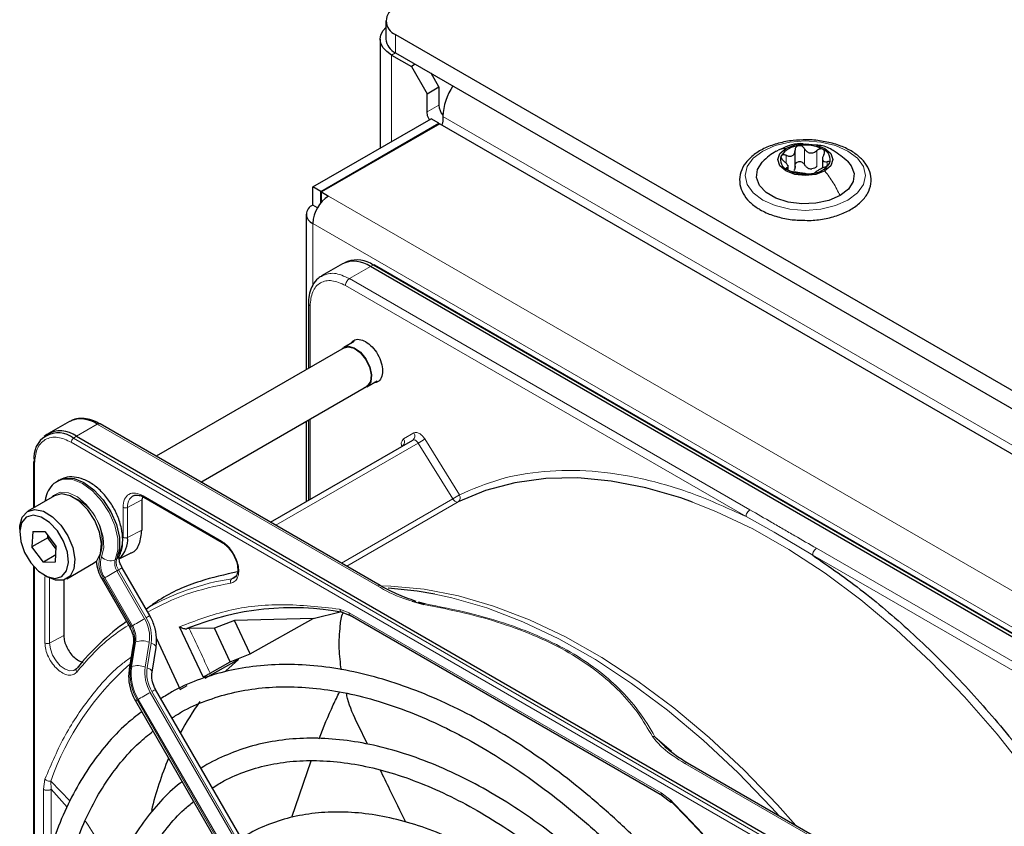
# Paper-space layout 'Blatt2' of a CAD drawing. Header units: millimetres. Extents: x 5 to 418, y 2 to 292.
# Tile 60 of 112: x 84 to 99, y 235 to 247. Entities that reach past the tile are written whole.
import ezdxf

# ---------------------------------------------------------------- set-up
doc = ezdxf.new("R2010")
doc.units = ezdxf.units.MM

psp = doc.layouts.new('Blatt2')

# ---------------------------------------------------------------- linework, layer by layer
at = {"color": 7, "linetype": 'Continuous', "lineweight": 25}
for p, q in [((89.601, 246.992), (89.601, 246.72)), ((89.517, 246.72), (89.517, 245.09)), ((89.747, 246.788), (147.494, 213.451)), ((89.747, 246.516), (147.494, 213.179)), ((89.688, 246.482), (89.983, 246.312)), ((90.042, 246.346), (89.983, 246.312)), ((89.983, 246.312), (90.218, 245.903)), ((90.395, 246.005), (90.277, 246.209)), ((90.218, 245.903), (90.395, 246.005)), ((90.395, 246.005), (90.395, 245.733)), ((90.218, 245.631), (90.218, 245.903)), ((88.51, 244.509), (90.277, 245.529)), ((90.395, 245.461), (90.277, 245.529)), ((90.454, 245.563), (90.454, 245.495)), ((88.627, 244.44), (90.395, 245.461)), ((90.407, 245.454), (88.639, 244.434)), ((90.395, 245.447), (90.395, 245.461)), ((90.407, 245.454), (146.716, 212.948)), ((95.723, 244.795), (95.723, 245.058)), ((96.132, 244.954), (96.132, 244.791)), ((95.619, 244.766), (95.619, 244.834)), ((88.627, 244.44), (88.51, 244.509)), ((88.51, 244.236), (88.51, 244.509)), ((88.627, 244.268), (88.627, 244.44)), ((88.639, 244.434), (88.745, 244.372)), ((88.639, 244.298), (88.639, 244.434)), ((88.639, 244.298), (88.648, 244.292)), ((88.579, 244.196), (88.51, 244.236)), ((88.412, 244.1), (88.412, 241.775)), ((88.954, 243.36), (88.641, 243.179)), ((89.027, 243.393), (88.981, 243.373)), ((102.347, 235.828), (89.371, 243.319)), ((102.412, 235.849), (89.436, 243.34)), ((88.444, 242.763), (88.444, 241.794)), ((88.979, 242.103), (86.168, 240.48)), ((89.128, 242.198), (88.975, 242.11)), ((86.835, 240.095), (89.313, 241.525)), ((89.317, 241.518), (89.47, 241.607)), ((84.87, 241.002), (84.556, 240.821)), ((89.517, 238.546), (85.328, 240.965)), ((88.412, 241.006), (88.412, 239.803)), ((88.444, 241.024), (88.444, 239.822)), ((84.531, 240.804), (84.491, 240.775)), ((84.973, 240.78), (97.948, 233.289)), ((87.876, 239.494), (90.005, 240.723)), ((84.333, 240.394), (84.333, 239.709)), ((84.717, 240.123), (84.693, 240.11)), ((84.647, 239.891), (84.246, 239.659)), ((84.751, 239.918), (84.647, 239.891)), ((85.96, 239.867), (85.953, 239.827)), ((85.953, 239.827), (85.953, 239.378)), ((85.98, 239.867), (87.155, 239.189)), ((84.126, 239.392), (84.126, 239.338)), ((84.32, 239.354), (84.309, 239.125)), ((84.32, 239.354), (84.501, 239.356)), ((84.501, 239.356), (84.673, 239.129)), ((84.545, 239.261), (84.546, 239.296)), ((84.545, 239.261), (84.309, 239.125)), ((84.545, 239.261), (84.569, 239.266)), ((84.671, 239.093), (84.545, 239.261)), ((84.48, 238.898), (84.309, 239.125)), ((84.667, 239.005), (84.48, 238.898)), ((84.662, 238.9), (84.673, 239.129)), ((85.613, 238.946), (85.785, 239.031)), ((84.48, 238.898), (84.662, 238.9)), ((84.83, 238.649), (85.23, 238.88)), ((84.333, 238.838), (84.333, 233.343)), ((84.491, 238.705), (84.538, 238.678)), ((86.071, 238.097), (85.657, 238.814)), ((84.786, 238.63), (84.786, 237.798)), ((85.357, 238.641), (85.771, 237.924)), ((87.339, 238.665), (87.297, 238.649)), ((89.994, 238.316), (90.169, 238.263)), ((90.084, 238.304), (90.18, 238.277)), ((86.013, 238.206), (86.01, 238.204)), ((88.513, 238.053), (88.919, 238.153)), ((88.935, 238.154), (89.069, 238.101)), ((87.339, 238.024), (87.04, 237.909)), ((88.513, 238.053), (87.339, 238.024)), ((87.571, 237.524), (87.339, 238.024)), ((87.571, 237.524), (88.513, 238.053)), ((89.068, 238.102), (93.737, 235.406)), ((86.87, 237.182), (86.518, 237.932)), ((86.66, 237.904), (86.627, 237.902)), ((87.04, 237.909), (86.66, 237.904)), ((87.272, 237.408), (87.04, 237.909)), ((86.174, 237.753), (86.527, 236.994)), ((85.824, 237.669), (85.763, 237.299)), ((86.105, 237.25), (86.165, 237.62)), ((87.272, 237.408), (87.571, 237.524)), ((87.4, 237.442), (86.895, 237.159)), ((86.972, 237.235), (87.272, 237.408)), ((87.211, 237.27), (87.4, 237.442)), ((90.154, 230.073), (86.157, 236.995)), ((86.527, 236.994), (86.632, 237.052)), ((85.857, 236.822), (89.854, 229.9)), ((89.328, 236.174), (89.181, 236.472)), ((93.808, 236.108), (93.626, 236.287)), ((88.197, 235.081), (88.483, 235.924)), ((98.303, 233.474), (94.114, 235.892)), ((84.836, 235.235), (84.597, 235.5)), ((93.736, 235.407), (93.861, 235.313))]:
    psp.add_line(p, q, dxfattribs=at)
at = {"color": 7, "linetype": 'Continuous', "lineweight": 18}
for p, q in [((89.747, 246.788), (89.747, 246.516)), ((89.747, 246.516), (89.688, 246.482)), ((89.688, 245.189), (89.688, 246.482)), ((90.395, 245.733), (90.218, 245.631)), ((146.669, 213.111), (90.454, 245.563)), ((95.864, 244.843), (95.864, 245.081)), ((96.048, 244.815), (96.048, 245.053)), ((95.588, 244.865), (95.588, 244.982)), ((96.201, 244.825), (96.201, 244.887)), ((95.599, 244.772), (95.599, 244.794)), ((88.745, 244.372), (144.842, 211.988)), ((88.51, 243.964), (144.607, 211.58)), ((88.51, 243.964), (88.51, 243.043)), ((89.058, 243.138), (89.371, 243.319)), ((89.371, 243.319), (89.414, 243.339)), ((89.414, 243.339), (102.39, 235.849)), ((95.047, 239.68), (89.058, 243.138)), ((94.988, 239.578), (88.999, 243.036)), ((88.468, 242.729), (88.468, 241.808)), ((84.973, 240.78), (85.286, 240.96)), ((85.286, 240.96), (89.475, 238.542)), ((88.468, 241.038), (88.468, 239.836)), ((84.93, 240.75), (84.973, 240.78)), ((89.868, 240.74), (90.022, 240.829)), ((97.873, 233.2), (84.897, 240.691)), ((97.905, 233.26), (84.93, 240.75)), ((87.955, 239.448), (90.086, 240.679)), ((90.603, 239.843), (90.086, 240.679)), ((90.184, 240.74), (90.701, 239.904)), ((84.347, 240.373), (84.347, 239.717)), ((85.97, 239.89), (87.144, 239.212)), ((85.953, 239.827), (85.74, 239.717)), ((90.603, 239.843), (88.937, 238.881)), ((90.682, 239.797), (89.016, 238.836)), ((85.671, 239.269), (85.671, 239.718)), ((85.74, 239.268), (85.74, 239.717)), ((94.988, 239.578), (95.407, 239.345)), ((85.953, 239.378), (85.74, 239.268)), ((95.407, 239.345), (95.985, 239.002)), ((101.974, 235.545), (95.985, 239.002)), ((102.033, 235.647), (96.044, 239.104)), ((85.578, 238.947), (85.554, 238.934)), ((84.347, 238.822), (84.347, 233.497)), ((85.602, 238.782), (85.579, 238.769)), ((85.992, 238.052), (85.579, 238.769)), ((85.602, 238.782), (86.016, 238.066)), ((84.504, 237.688), (84.504, 238.678)), ((84.573, 237.687), (84.573, 238.659)), ((85.795, 237.938), (85.381, 238.655)), ((85.398, 238.664), (85.811, 237.947)), ((87.297, 238.649), (87.364, 238.693)), ((88.908, 238.195), (89.051, 238.14)), ((89.051, 238.14), (93.719, 235.445)), ((85.811, 237.947), (85.795, 237.938)), ((84.573, 237.687), (84.786, 237.798)), ((85.783, 237.324), (85.844, 237.694)), ((85.86, 237.703), (85.8, 237.333)), ((85.844, 237.694), (85.86, 237.703)), ((86.003, 237.328), (86.063, 237.698)), ((86.092, 237.687), (86.032, 237.317)), ((85.8, 237.333), (85.783, 237.324)), ((90.075, 230.028), (86.079, 236.95)), ((86.102, 236.964), (90.099, 230.041)), ((85.881, 236.836), (85.898, 236.845)), ((89.878, 229.914), (85.881, 236.836)), ((85.898, 236.845), (89.894, 229.923)), ((93.626, 236.287), (93.875, 236.068)), ((94.073, 235.888), (98.262, 233.47)), ((84.48, 235.5), (84.504, 235.652)), ((84.878, 235.324), (84.589, 235.621)), ((84.597, 235.5), (84.589, 235.621)), ((84.48, 234.208), (84.48, 235.5)), ((84.597, 234.631), (84.597, 235.5)), ((93.719, 235.445), (93.862, 235.336))]:
    psp.add_line(p, q, dxfattribs=at)
at = {"color": 7, "linetype": 'Continuous', "lineweight": 25, "flags": 128}
for points in [[(89.688, 246.482), (89.616, 246.533), (89.562, 246.591), (89.528, 246.654), (89.517, 246.72), (89.528, 246.785), (89.562, 246.849), (89.601, 246.893)], [(90.253, 245.515), (90.227, 245.574), (90.218, 245.631)], [(90.454, 245.495), (90.445, 245.448), (90.438, 245.436)], [(96.167, 244.749), (96.033, 244.697), (95.875, 244.679), (95.717, 244.697), (95.584, 244.749), (95.494, 244.826), (95.463, 244.917), (95.494, 245.008), (95.584, 245.085)], [(95.584, 245.085), (95.717, 245.137), (95.875, 245.155), (96.033, 245.137), (96.167, 245.085), (96.256, 245.008), (96.288, 244.917), (96.256, 244.826), (96.167, 244.749)], [(96.394, 244.379), (96.227, 244.307), (96.031, 244.265), (95.823, 244.256), (95.619, 244.282), (95.436, 244.34), (95.288, 244.425), (95.188, 244.531), (95.144, 244.649), (95.159, 244.769), (95.232, 244.882), (95.237, 244.887)], [(96.505, 244.895), (96.562, 244.827), (96.607, 244.709), (96.592, 244.589), (96.519, 244.476), (96.394, 244.379)], [(88.942, 242.081), (88.962, 242.101), (89.036, 242.126), (89.127, 242.103), (89.221, 242.036), (89.303, 241.936), (89.361, 241.817), (89.387, 241.697), (89.376, 241.595), (89.33, 241.527), (89.275, 241.504)], [(88.979, 242.103), (89.039, 242.118), (89.127, 242.096), (89.219, 242.031), (89.299, 241.933), (89.356, 241.817), (89.381, 241.7), (89.37, 241.601), (89.325, 241.534), (89.313, 241.525)], [(84.717, 240.123), (84.802, 240.154), (84.938, 240.149), (85.087, 240.089), (85.236, 239.98), (85.374, 239.83), (85.489, 239.651), (85.572, 239.458), (85.616, 239.267), (85.618, 239.092), (85.578, 238.947)], [(94.188, 239.796), (94.014, 239.858), (93.488, 240.011), (92.973, 240.11), (92.474, 240.156), (91.992, 240.147), (91.531, 240.084), (91.093, 239.968), (90.682, 239.797)], [(85.23, 238.88), (85.278, 238.919), (85.336, 239.028), (85.351, 239.175), (85.32, 239.346), (85.249, 239.52), (85.144, 239.68), (85.016, 239.808), (84.881, 239.89), (84.751, 239.918)], [(84.126, 239.392), (84.128, 239.442), (84.164, 239.572), (84.241, 239.656), (84.351, 239.687)], [(84.325, 239.598), (84.224, 239.569), (84.155, 239.486), (84.126, 239.359), (84.142, 239.205), (84.199, 239.041), (84.292, 238.888), (84.409, 238.763), (84.536, 238.682), (84.657, 238.655), (84.758, 238.685), (84.827, 238.768), (84.856, 238.894), (84.84, 239.049), (84.783, 239.212), (84.69, 239.366), (84.573, 239.491), (84.446, 239.571), (84.325, 239.598)], [(84.351, 239.687), (84.48, 239.659), (84.616, 239.577), (84.743, 239.449), (84.848, 239.289), (84.92, 239.114), (84.95, 238.944), (84.935, 238.797), (84.878, 238.688), (84.783, 238.629), (84.662, 238.628), (84.538, 238.678)], [(90.335, 238.42), (90.07, 238.465), (89.636, 238.508)]]:
    psp.add_lwpolyline(points, dxfattribs=at)
at = {"color": 7, "linetype": 'Continuous', "lineweight": 18, "flags": 128}
for points in [[(95.239, 245.046), (95.425, 245.129), (95.642, 245.181), (95.875, 245.198), (96.108, 245.181), (96.325, 245.129), (96.512, 245.046), (96.655, 244.939), (96.745, 244.813), (96.775, 244.679), (96.745, 244.544), (96.655, 244.419), (96.512, 244.311), (96.325, 244.229), (96.108, 244.177), (95.875, 244.159), (95.642, 244.177), (95.425, 244.229), (95.239, 244.311), (95.096, 244.419), (95.006, 244.544), (94.975, 244.679), (95.006, 244.813), (95.096, 244.939), (95.239, 245.046)], [(90.086, 240.679), (90.077, 240.691), (90.067, 240.703), (90.056, 240.712), (90.045, 240.72), (90.034, 240.724), (90.023, 240.727), (90.013, 240.726), (90.005, 240.723)], [(85.554, 238.934), (85.594, 239.078), (85.592, 239.253), (85.548, 239.445), (85.465, 239.638), (85.35, 239.816), (85.213, 239.966), (85.063, 240.075), (84.915, 240.135), (84.778, 240.14), (84.694, 240.11)], [(84.6, 239.864), (84.63, 239.896), (84.73, 239.943), (84.854, 239.935), (84.989, 239.873), (85.121, 239.762), (85.236, 239.615), (85.324, 239.445), (85.376, 239.271), (85.385, 239.11), (85.351, 238.978)], [(90.682, 239.797), (90.674, 239.795), (90.664, 239.795), (90.653, 239.797), (90.642, 239.802), (90.632, 239.809), (90.621, 239.819), (90.611, 239.83), (90.603, 239.843)], [(100.072, 234.483), (99.654, 235.123), (99.21, 235.738), (98.744, 236.326), (98.257, 236.883), (97.753, 237.405), (97.236, 237.889), (96.707, 238.333), (96.171, 238.733), (95.63, 239.088), (95.088, 239.395), (94.548, 239.652), (94.188, 239.796)], [(85.398, 238.664), (85.414, 238.674), (85.434, 238.685), (85.457, 238.699), (85.482, 238.713), (85.507, 238.727), (85.532, 238.742), (85.557, 238.756), (85.579, 238.769)], [(85.602, 238.782), (85.621, 238.793), (85.637, 238.803), (85.649, 238.809), (85.655, 238.813), (85.657, 238.814)], [(89.522, 238.543), (89.674, 238.54), (90.174, 238.494), (90.688, 238.395), (91.214, 238.241), (91.749, 238.036), (92.289, 237.779), (92.831, 237.472), (93.371, 237.117), (93.908, 236.717), (94.436, 236.273), (94.954, 235.789), (95.457, 235.267), (95.733, 234.958)], [(95.485, 235.101), (95.37, 235.228), (94.865, 235.751), (94.346, 236.237), (93.816, 236.683), (93.278, 237.084), (92.735, 237.44), (92.191, 237.748), (91.65, 238.005), (91.114, 238.212), (90.586, 238.365), (90.335, 238.42)], [(85.811, 237.947), (85.828, 237.957), (85.848, 237.969), (85.871, 237.982), (85.896, 237.996), (85.921, 238.011), (85.946, 238.025), (85.97, 238.039), (85.992, 238.052)], [(86.016, 238.066), (86.035, 238.077), (86.051, 238.086), (86.062, 238.092), (86.069, 238.096), (86.071, 238.097)], [(84.957, 237.29), (84.935, 237.279), (84.873, 237.274), (84.804, 237.298), (84.733, 237.349), (84.669, 237.421), (84.618, 237.508), (84.585, 237.6), (84.573, 237.687)], [(86.092, 237.687), (86.115, 237.677), (86.135, 237.666), (86.15, 237.653), (86.16, 237.64), (86.165, 237.628), (86.165, 237.62)], [(86.032, 237.317), (86.055, 237.307), (86.075, 237.295), (86.09, 237.283), (86.1, 237.27), (86.105, 237.258), (86.105, 237.25)], [(85.898, 236.845), (85.914, 236.855), (85.934, 236.867), (85.957, 236.88), (85.982, 236.894), (86.007, 236.909), (86.032, 236.923), (86.057, 236.937), (86.079, 236.95)], [(86.102, 236.964), (86.122, 236.975), (86.137, 236.984), (86.149, 236.99), (86.155, 236.994), (86.157, 236.995)]]:
    psp.add_lwpolyline(points, dxfattribs=at)
at = {"color": 7, "linetype": 'Continuous', "lineweight": 25}
for centre, radius, start, end in [((89.825, 246.992), 0.218, 110.7834, 249.2166), ((89.851, 246.745), 0.251, 185.6948, 245.6253), ((91.319, 245.529), 0.866, 145.4765, 177.7594), ((90.654, 245.746), 0.259, 182.8617, 219.6461), ((95.799, 244.784), 0.342, 93.4335, 146.5611), ((95.876, 244.559), 0.576, 62.6428, 99.7711), ((96.082, 244.916), 0.165, 340.539, 69.2579), ((95.669, 244.918), 0.165, 160.539, 249.2579), ((95.875, 245.275), 0.576, 242.6428, 279.7711), ((95.978, 244.99), 0.211, 254.2708, 268.1431), ((95.952, 245.05), 0.342, 273.4335, 326.5611), ((89.021, 243.941), 0.512, 122.6055, 177.3945), ((88.561, 244.1), 0.146, 110.7834, 249.2166), ((89.167, 242.989), 0.429, 54.844, 109.1737), ((89.127, 242.978), 0.419, 54.3824, 114.3071), ((89.426, 243.319), 0.0233, 64.1059, 120.3461), ((85.042, 240.62), 0.419, 54.3824, 114.3071), ((85.311, 240.926), 0.0419, 65.6929, 125.6176), ((84.701, 240.47), 0.362, 50.7967, 189.214), ((84.734, 240.471), 0.39, 52.237, 121.2851), ((84.356, 240.392), 0.0233, 119.6454, 175.8931), ((85.362, 239.234), 0.379, 312.0455, 5.0454), ((88.206, 234.084), 4.132, 79.4654, 112.462), ((87.946, 234.911), 3.814, 125.6685, 140.9731), ((90.106, 234.455), 4.044, 144.3658, 152.1043), ((91.265, 233.922), 5.321, 157.4172, 166.3185)]:
    psp.add_arc(centre, radius, start, end, dxfattribs=at)
at = {"color": 7, "linetype": 'Continuous', "lineweight": 18}
for centre, radius, start, end in [((89.959, 240.785), 0.0769, 306.3512, 35.1851), ((84.975, 240.687), 0.0777, 125.6892, 177.1989), ((89.804, 240.696), 0.0772, 307.8335, 35.0766), ((89.317, 242.011), 1.539, 299.9888, 304.3156), ((84.357, 240.395), 0.0242, 184.4143, 246.9058), ((84.631, 239.205), 0.728, 343.7569, 77.8754), ((85.913, 239.74), 0.175, 119.2886, 187.7145), ((89.834, 241.175), 1.539, 299.9888, 304.3156), ((90.635, 239.861), 0.0788, 306.4033, 33.6243), ((85.711, 238.881), 0.4, 162.4884, 214.4618), ((85.696, 238.869), 0.362, 162.4884, 214.4618), ((85.482, 239.092), 0.174, 221.048, 294.5), ((85.736, 238.877), 0.19, 162.4884, 214.4618), ((85.759, 238.89), 0.19, 162.4884, 214.4618), ((85.533, 239.028), 0.0922, 299.1324, 333.6598), ((102.761, 208.538), 34.772, 119.9893, 120.0346), ((87.873, 234.963), 3.731, 98.8797, 119.9002), ((89.5, 238.511), 0.0398, 63.3674, 127.3209), ((85.526, 237.775), 0.543, 351.8933, 30.7356), ((85.518, 237.769), 0.58, 351.8933, 30.7356), ((103.175, 207.821), 34.772, 119.9893, 120.0346), ((85.473, 237.747), 0.374, 351.8933, 30.7356), ((85.49, 237.756), 0.374, 351.8933, 30.7356), ((61.229, 225.625), 28.241, 24.2762, 25.7742), ((85.858, 237.662), 0.0351, 113.9711, 167.4982), ((85.955, 237.445), 0.276, 66.9099, 110.1284), ((88.511, 234.237), 4.159, 131.1389, 160.5535), ((85.798, 237.292), 0.0351, 113.9757, 167.4497), ((86.524, 237.218), 0.748, 171.8933, 210.7356), ((86.541, 237.228), 0.748, 171.8933, 210.7356), ((85.895, 237.074), 0.276, 66.9099, 110.1284), ((86.577, 237.246), 0.58, 171.8933, 210.7356), ((86.569, 237.241), 0.543, 171.8933, 210.7356), ((103.261, 206.719), 34.772, 119.9893, 120.0346), ((94.097, 235.854), 0.0419, 65.6929, 125.6176)]:
    psp.add_arc(centre, radius, start, end, dxfattribs=at)
at = {"color": 7, "linetype": 'Continuous', "lineweight": 25}
for points, knots in [([(95.891, 245.212), (95.824, 245.211), (95.682, 245.209), (95.472, 245.167), (95.273, 245.097), (95.105, 244.998), (94.978, 244.876), (94.902, 244.734), (94.884, 244.585), (94.921, 244.442), (95.006, 244.314), (95.107, 244.226), (95.178, 244.183), (95.197, 244.171)], [0, 0, 0, 0, 0.086679, 0.18602, 0.285774, 0.386232, 0.487425, 0.587594, 0.683756, 0.776289, 0.868666, 0.964239, 1, 1, 1, 1]), ([(95.8, 244.013), (95.845, 244.011), (95.965, 244.004), (96.16, 244.028), (96.371, 244.082), (96.557, 244.166), (96.708, 244.275), (96.813, 244.407), (96.864, 244.554), (96.857, 244.702), (96.797, 244.839), (96.692, 244.96), (96.544, 245.063), (96.359, 245.144), (96.147, 245.194), (95.986, 245.216), (95.9, 245.212), (95.891, 245.212)], [0, 0, 0, 0, 0.043178, 0.116961, 0.19094, 0.26533, 0.340301, 0.415461, 0.48884, 0.558844, 0.627333, 0.696902, 0.76915, 0.842962, 0.916921, 0.990714, 1, 1, 1, 1]), ([(95.437, 245.042), (95.402, 245.021), (95.33, 244.976), (95.267, 244.916), (95.235, 244.885)], [0, 0, 0, 0, 0.473586, 1, 1, 1, 1]), ([(95.842, 245.153), (95.829, 245.154), (95.755, 245.163), (95.625, 245.129), (95.52, 245.08), (95.47, 245.057)], [0, 0, 0, 0, 0.101836, 0.574859, 1, 1, 1, 1]), ([(95.588, 244.982), (95.605, 244.976), (95.63, 244.967), (95.663, 244.969), (95.685, 244.976), (95.703, 244.991), (95.72, 245.018), (95.721, 245.043), (95.723, 245.06)], [0, 0, 0, 0, 0.249168, 0.374303, 0.498903, 0.623987, 0.749746, 1, 1, 1, 1]), ([(95.778, 245.126), (95.77, 245.124), (95.753, 245.12), (95.735, 245.103), (95.724, 245.083), (95.723, 245.067), (95.723, 245.06)], [0, 0, 0, 0, 0.250033, 0.499632, 0.749228, 1, 1, 1, 1]), ([(95.864, 245.081), (95.859, 245.088), (95.851, 245.102), (95.83, 245.118), (95.804, 245.127), (95.787, 245.126), (95.778, 245.126)], [0, 0, 0, 0, 0.249815, 0.499908, 0.75012, 1, 1, 1, 1]), ([(95.864, 245.081), (95.873, 245.067), (95.888, 245.044), (95.919, 245.025), (95.945, 245.017), (95.973, 245.017), (96.01, 245.025), (96.033, 245.042), (96.048, 245.053)], [0, 0, 0, 0, 0.249199, 0.374336, 0.49893, 0.624007, 0.749759, 1, 1, 1, 1]), ([(96.51, 244.89), (96.441, 244.948), (96.321, 245.048), (96.154, 245.127), (96.066, 245.132), (96.044, 245.134)], [0, 0, 0, 0, 0.507466, 0.877443, 1, 1, 1, 1]), ([(96.14, 245.07), (96.134, 245.073), (96.12, 245.079), (96.094, 245.077), (96.069, 245.069), (96.055, 245.058), (96.048, 245.053)], [0, 0, 0, 0, 0.2499907, 0.4996106, 0.7491271, 1, 1, 1, 1]), ([(96.151, 244.993), (96.155, 245.001), (96.162, 245.015), (96.163, 245.037), (96.157, 245.057), (96.146, 245.066), (96.14, 245.07)], [0, 0, 0, 0, 0.249852, 0.499902, 0.750115, 1, 1, 1, 1]), ([(95.513, 244.973), (95.512, 244.968), (95.509, 244.957), (95.516, 244.937), (95.53, 244.917), (95.543, 244.906), (95.55, 244.9)], [0, 0, 0, 0, 0.249857, 0.499466, 0.749011, 1, 1, 1, 1]), ([(95.588, 244.982), (95.58, 244.985), (95.564, 244.99), (95.542, 244.991), (95.523, 244.986), (95.516, 244.977), (95.513, 244.973)], [0, 0, 0, 0, 0.249807, 0.500055, 0.750309, 1, 1, 1, 1]), ([(95.599, 244.794), (95.607, 244.796), (95.618, 244.799), (95.62, 244.813), (95.616, 244.826), (95.605, 244.844), (95.585, 244.869), (95.564, 244.888), (95.55, 244.9)], [0, 0, 0, 0, 0.249201, 0.374338, 0.498932, 0.624008, 0.74976, 1, 1, 1, 1]), ([(95.723, 244.821), (95.723, 244.829), (95.724, 244.845), (95.735, 244.865), (95.753, 244.881), (95.778, 244.889), (95.804, 244.889), (95.829, 244.88), (95.851, 244.864), (95.859, 244.85), (95.864, 244.843)], [0, 0, 0, 0, 0.125193, 0.249438, 0.374279, 0.499024, 0.623869, 0.749369, 0.87443, 1, 1, 1, 1]), ([(96.151, 244.993), (96.144, 244.978), (96.133, 244.954), (96.131, 244.925), (96.135, 244.907), (96.146, 244.894), (96.165, 244.884), (96.187, 244.886), (96.201, 244.887)], [0, 0, 0, 0, 0.249201, 0.374338, 0.498932, 0.624008, 0.74976, 1, 1, 1, 1]), ([(96.238, 244.861), (96.239, 244.866), (96.242, 244.875), (96.234, 244.884), (96.221, 244.889), (96.207, 244.888), (96.201, 244.887)], [0, 0, 0, 0, 0.249857, 0.499466, 0.749011, 1, 1, 1, 1]), ([(95.599, 244.794), (95.596, 244.793), (95.589, 244.791), (95.587, 244.784), (95.593, 244.775), (95.605, 244.767), (95.61, 244.764)], [0, 0, 0, 0, 0.249852, 0.499902, 0.750115, 1, 1, 1, 1]), ([(95.61, 244.764), (95.617, 244.76), (95.631, 244.753), (95.656, 244.744), (95.681, 244.738), (95.695, 244.735), (95.703, 244.734)], [0, 0, 0, 0, 0.249991, 0.499611, 0.749127, 1, 1, 1, 1]), ([(95.723, 244.821), (95.722, 244.809), (95.721, 244.783), (95.708, 244.763), (95.701, 244.753)], [0, 0, 0, 0, 0.50155, 1, 1, 1, 1]), ([(95.921, 244.787), (95.909, 244.794), (95.885, 244.808), (95.871, 244.832), (95.864, 244.843)], [0, 0, 0, 0, 0.498457, 1, 1, 1, 1]), ([(96.048, 244.815), (96.037, 244.806), (96.013, 244.788), (95.985, 244.782), (95.971, 244.779)], [0, 0, 0, 0, 0.501552, 1, 1, 1, 1]), ([(96.163, 244.806), (96.146, 244.798), (96.12, 244.787), (96.088, 244.769), (96.066, 244.757), (96.048, 244.746), (96.031, 244.735), (96.029, 244.731), (96.028, 244.728)], [0, 0, 0, 0, 0.249168, 0.374303, 0.498903, 0.623987, 0.749746, 1, 1, 1, 1]), ([(96.163, 244.806), (96.171, 244.809), (96.187, 244.816), (96.209, 244.83), (96.228, 244.846), (96.234, 244.856), (96.238, 244.861)], [0, 0, 0, 0, 0.249807, 0.500055, 0.750309, 1, 1, 1, 1]), ([(95.887, 244.706), (95.877, 244.707), (95.863, 244.709), (95.832, 244.713), (95.806, 244.717), (95.778, 244.721), (95.741, 244.728), (95.718, 244.732), (95.703, 244.734)], [0, 0, 0, 0, 0.249199, 0.374336, 0.49893, 0.624007, 0.749759, 1, 1, 1, 1]), ([(95.887, 244.706), (95.891, 244.705), (95.9, 244.704), (95.921, 244.703), (95.946, 244.704), (95.964, 244.707), (95.972, 244.708)], [0, 0, 0, 0, 0.249815, 0.499908, 0.75012, 1, 1, 1, 1]), ([(95.972, 244.708), (95.981, 244.709), (95.997, 244.712), (96.015, 244.718), (96.027, 244.723), (96.027, 244.726), (96.028, 244.728)], [0, 0, 0, 0, 0.250033, 0.499632, 0.749228, 1, 1, 1, 1]), ([(95.197, 244.171), (95.228, 244.155), (95.315, 244.108), (95.485, 244.052), (95.661, 244.016), (95.769, 244.014), (95.8, 244.013)], [0, 0, 0, 0, 0.180167, 0.52014, 0.85956, 1, 1, 1, 1]), ([(88.655, 243.18), (88.632, 243.169), (88.572, 243.138), (88.504, 243.046), (88.459, 242.925), (88.441, 242.828), (88.445, 242.771), (88.446, 242.762)], [0, 0, 0, 0, 0.167856, 0.44212, 0.708909, 0.953399, 1, 1, 1, 1]), ([(89.087, 242.174), (89.097, 242.189), (89.124, 242.227), (89.201, 242.236), (89.299, 242.203), (89.399, 242.122), (89.483, 242.009), (89.541, 241.878), (89.549, 241.797), (89.553, 241.756)], [0, 0, 0, 0, 0.092391, 0.243659, 0.394927, 0.546196, 0.697464, 0.848732, 1, 1, 1, 1]), ([(89.553, 241.756), (89.549, 241.721), (89.541, 241.649), (89.492, 241.589), (89.446, 241.584), (89.428, 241.582)], [0, 0, 0, 0, 0.382955, 0.765909, 1, 1, 1, 1]), ([(85.328, 240.962), (85.305, 240.975), (85.246, 241.01), (85.147, 241.041), (85.034, 241.052), (84.939, 241.04), (84.893, 241.01), (84.879, 241)], [0, 0, 0, 0, 0.143792, 0.380812, 0.625008, 0.880873, 1, 1, 1, 1]), ([(89.859, 240.642), (89.859, 240.642), (89.859, 240.641), (89.854, 240.635), (89.851, 240.635), (89.851, 240.634)], [0, 0, 0, 0, 0.337931, 0.908636, 1, 1, 1, 1]), ([(85.615, 238.987), (85.627, 239.015), (85.658, 239.089), (85.672, 239.23), (85.653, 239.405), (85.594, 239.59), (85.501, 239.767), (85.38, 239.926), (85.239, 240.055), (85.089, 240.141), (84.942, 240.176), (84.815, 240.171), (84.749, 240.135), (84.722, 240.12)], [0, 0, 0, 0, 0.0578994, 0.1526859, 0.2517337, 0.3527263, 0.4534883, 0.5545232, 0.6566151, 0.760844, 0.8534751, 0.939999, 1, 1, 1, 1]), ([(84.696, 240.106), (84.685, 240.101), (84.633, 240.079), (84.568, 239.995), (84.516, 239.898), (84.509, 239.83), (84.507, 239.81)], [0, 0, 0, 0, 0.097085, 0.473832, 0.846947, 1, 1, 1, 1]), ([(85.829, 239.889), (85.834, 239.893), (85.844, 239.901), (85.862, 239.899), (85.871, 239.898)], [0, 0, 0, 0, 0.517593, 1, 1, 1, 1]), ([(85.871, 239.898), (85.884, 239.898), (85.914, 239.899), (85.955, 239.884), (85.979, 239.868), (85.98, 239.867)], [0, 0, 0, 0, 0.424183, 0.976421, 1, 1, 1, 1]), ([(85.98, 239.868), (85.984, 239.866), (85.99, 239.863), (85.999, 239.867), (86.003, 239.869)], [0, 0, 0, 0, 0.4822783, 1, 1, 1, 1]), ([(85.783, 239.035), (85.788, 239.036), (85.851, 239.047), (85.926, 239.16), (85.944, 239.305), (85.953, 239.378)], [0, 0, 0, 0, 0.04476, 0.52238, 1, 1, 1, 1]), ([(87.154, 239.19), (87.158, 239.188), (87.164, 239.186), (87.173, 239.189), (87.177, 239.191)], [0, 0, 0, 0, 0.4822842, 1, 1, 1, 1]), ([(87.154, 239.19), (87.154, 239.189), (87.169, 239.183), (87.202, 239.157), (87.26, 239.104), (87.295, 239.05), (87.318, 239.016)], [0, 0, 0, 0, 0.0014998, 0.2666853, 0.5303428, 1, 1, 1, 1]), ([(87.318, 239.016), (87.336, 238.979), (87.362, 238.929), (87.381, 238.857), (87.388, 238.802), (87.386, 238.747), (87.373, 238.703), (87.357, 238.676), (87.342, 238.67), (87.338, 238.668)], [0, 0, 0, 0, 0.238343, 0.330867, 0.47597, 0.617896, 0.763986, 0.922379, 1, 1, 1, 1]), ([(95.985, 239.002), (96.239, 238.826), (96.749, 238.471), (97.499, 237.825), (98.23, 237.102), (98.926, 236.306), (99.581, 235.454), (99.974, 234.847), (100.17, 234.545)], [0, 0, 0, 0, 0.16549, 0.332238, 0.5, 0.66775, 0.834504, 1, 1, 1, 1]), ([(85.268, 238.91), (85.275, 238.864), (85.289, 238.772), (85.335, 238.684), (85.357, 238.641)], [0, 0, 0, 0, 0.5048739, 1, 1, 1, 1]), ([(85.657, 238.814), (85.65, 238.828), (85.632, 238.862), (85.616, 238.914), (85.61, 238.957), (85.614, 238.983), (85.615, 238.986), (85.615, 238.987)], [0, 0, 0, 0, 0.176806, 0.422684, 0.629977, 0.82324, 1, 1, 1, 1]), ([(87.384, 238.752), (87.195, 238.71), (86.78, 238.617), (86.326, 238.42), (86.082, 238.24), (86.02, 238.194)], [0, 0, 0, 0, 0.3838766, 0.8427527, 1, 1, 1, 1]), ([(90.053, 238.31), (89.953, 238.345), (89.761, 238.413), (89.597, 238.503), (89.517, 238.546)], [0, 0, 0, 0, 0.518013, 1, 1, 1, 1]), ([(90.18, 238.277), (90.178, 238.275), (90.175, 238.273), (90.171, 238.266), (90.169, 238.263)], [0, 0, 0, 0, 0.499999, 1, 1, 1, 1]), ([(88.936, 237.289), (88.922, 237.395), (88.894, 237.615), (88.915, 237.898), (88.934, 238.082), (88.963, 238.142), (88.963, 238.143)], [0, 0, 0, 0, 0.368249, 0.763111, 0.995812, 1, 1, 1, 1]), ([(86.165, 237.62), (86.169, 237.654), (86.179, 237.747), (86.158, 237.902), (86.111, 238.026), (86.076, 238.088), (86.071, 238.097)], [0, 0, 0, 0, 0.2133954, 0.5808882, 0.9363976, 1, 1, 1, 1]), ([(85.771, 237.924), (85.78, 237.906), (85.808, 237.853), (85.831, 237.761), (85.826, 237.698), (85.824, 237.669)], [0, 0, 0, 0, 0.219781, 0.641695, 1, 1, 1, 1]), ([(86.518, 237.932), (86.529, 237.926), (86.546, 237.916), (86.575, 237.907), (86.601, 237.901), (86.619, 237.902), (86.627, 237.902)], [0, 0, 0, 0, 0.336127, 0.560864, 0.79606, 1, 1, 1, 1]), ([(84.786, 237.798), (84.788, 237.77), (84.792, 237.716), (84.826, 237.626), (84.875, 237.542), (84.937, 237.472), (85.005, 237.425), (85.054, 237.402), (85.075, 237.404), (85.076, 237.404)], [0, 0, 0, 0, 0.1645503, 0.3291005, 0.4936508, 0.6582011, 0.8227514, 0.9873016, 1, 1, 1, 1]), ([(84.975, 237.308), (84.973, 237.305), (84.968, 237.296), (84.961, 237.294), (84.956, 237.293)], [0, 0, 0, 0, 0.349285, 1, 1, 1, 1]), ([(85.763, 237.299), (85.76, 237.265), (85.749, 237.173), (85.77, 237.018), (85.818, 236.893), (85.852, 236.831), (85.857, 236.822)], [0, 0, 0, 0, 0.213395, 0.580888, 0.936398, 1, 1, 1, 1]), ([(86.157, 236.995), (86.148, 237.013), (86.12, 237.067), (86.097, 237.158), (86.102, 237.221), (86.105, 237.25)], [0, 0, 0, 0, 0.219781, 0.641695, 1, 1, 1, 1]), ([(95.823, 231.574), (95.753, 231.693), (95.564, 232.016), (95.227, 232.524), (94.817, 233.094), (94.385, 233.639), (93.936, 234.157), (93.471, 234.645), (92.992, 235.099), (92.503, 235.519), (92.006, 235.9), (91.503, 236.242), (90.997, 236.541), (90.492, 236.797), (89.989, 237.007), (89.491, 237.171), (89.002, 237.288), (88.523, 237.356), (88.059, 237.374), (87.612, 237.344), (87.184, 237.266), (86.779, 237.137), (86.463, 237), (86.292, 236.89), (86.238, 236.856)], [0, 0, 0, 0, 0.027836, 0.075404, 0.122977, 0.170555, 0.218143, 0.265742, 0.313355, 0.360985, 0.408634, 0.456301, 0.503986, 0.551687, 0.599395, 0.647094, 0.694763, 0.742373, 0.789887, 0.837268, 0.884487, 0.931535, 0.978434, 1, 1, 1, 1]), ([(86.87, 237.182), (86.877, 237.185), (86.89, 237.191), (86.918, 237.205), (86.947, 237.221), (86.964, 237.231), (86.972, 237.235)], [0, 0, 0, 0, 0.250494, 0.503104, 0.754115, 1, 1, 1, 1]), ([(86.405, 236.567), (86.452, 236.598), (86.609, 236.701), (86.905, 236.828), (87.288, 236.948), (87.695, 237.018), (88.12, 237.041), (88.563, 237.016), (89.019, 236.944), (89.487, 236.825), (89.964, 236.66), (90.448, 236.449), (90.936, 236.193), (91.425, 235.895), (91.912, 235.555), (92.395, 235.176), (92.87, 234.759), (93.336, 234.308), (93.788, 233.823), (94.225, 233.309), (94.644, 232.768), (95.041, 232.202), (95.339, 231.747), (95.495, 231.477), (95.535, 231.407)], [0, 0, 0, 0, 0.02099, 0.069851, 0.118688, 0.167389, 0.215899, 0.264215, 0.312366, 0.360395, 0.408346, 0.456251, 0.504137, 0.552018, 0.599903, 0.6478, 0.695711, 0.743637, 0.791578, 0.839533, 0.887498, 0.935471, 0.983451, 1, 1, 1, 1]), ([(88.602, 236.256), (88.67, 236.427), (88.765, 236.666), (88.877, 236.891), (88.909, 236.954)], [0, 0, 0, 0, 0.717609, 1, 1, 1, 1]), ([(89.181, 236.472), (89.122, 236.599), (89.051, 236.75), (89.017, 236.912), (89.012, 236.938)], [0, 0, 0, 0, 0.838404, 1, 1, 1, 1]), ([(85.951, 236.66), (85.873, 236.599), (85.685, 236.454), (85.42, 236.173), (85.154, 235.826), (84.922, 235.437), (84.724, 235.011), (84.56, 234.55), (84.434, 234.056), (84.344, 233.531), (84.291, 232.98), (84.277, 232.405), (84.3, 231.809), (84.361, 231.196), (84.459, 230.568), (84.593, 229.931), (84.764, 229.286), (84.968, 228.639), (85.207, 227.991), (85.477, 227.346), (85.781, 226.711), (86.012, 226.26), (86.149, 226.027), (86.166, 225.997)], [0, 0, 0, 0, 0.035046, 0.084759, 0.134587, 0.184575, 0.234734, 0.285047, 0.335482, 0.386002, 0.436574, 0.487171, 0.537775, 0.588371, 0.638955, 0.689525, 0.740079, 0.79062, 0.841149, 0.891668, 0.94218, 0.992687, 1, 1, 1, 1]), ([(86.455, 226.164), (86.362, 226.331), (86.157, 226.7), (85.871, 227.288), (85.595, 227.918), (85.352, 228.553), (85.141, 229.188), (84.964, 229.821), (84.822, 230.446), (84.716, 231.06), (84.646, 231.661), (84.613, 232.244), (84.617, 232.806), (84.657, 233.343), (84.733, 233.854), (84.845, 234.334), (84.992, 234.782), (85.172, 235.194), (85.385, 235.57), (85.631, 235.905), (85.875, 236.174), (86.048, 236.312), (86.119, 236.368)], [0, 0, 0, 0, 0.042136, 0.093403, 0.144665, 0.195918, 0.24716, 0.298386, 0.349596, 0.400786, 0.451955, 0.503102, 0.554231, 0.605345, 0.656454, 0.707569, 0.758714, 0.80992, 0.861231, 0.912695, 0.964359, 1, 1, 1, 1]), ([(95.219, 231.225), (95.147, 231.348), (94.962, 231.66), (94.636, 232.143), (94.248, 232.67), (93.839, 233.172), (93.413, 233.646), (92.972, 234.088), (92.519, 234.496), (92.056, 234.867), (91.588, 235.198), (91.115, 235.489), (90.641, 235.736), (90.17, 235.938), (89.704, 236.093), (89.245, 236.201), (88.798, 236.26), (88.366, 236.27), (87.95, 236.23), (87.555, 236.143), (87.185, 236.003), (86.947, 235.891), (86.84, 235.815), (86.839, 235.815)], [0, 0, 0, 0, 0.032875, 0.083822, 0.134775, 0.185738, 0.236713, 0.287705, 0.338718, 0.389753, 0.440814, 0.491899, 0.543005, 0.594125, 0.645237, 0.696311, 0.747305, 0.798171, 0.848856, 0.899324, 0.949573, 0.99965, 1, 1, 1, 1]), ([(94.114, 235.892), (94.047, 235.933), (93.92, 236.011), (93.816, 236.099), (93.767, 236.141)], [0, 0, 0, 0, 0.527814, 1, 1, 1, 1]), ([(87.009, 235.52), (87.065, 235.557), (87.225, 235.659), (87.516, 235.778), (87.877, 235.879), (88.261, 235.93), (88.663, 235.934), (89.081, 235.89), (89.512, 235.8), (89.953, 235.662), (90.402, 235.479), (90.855, 235.252), (91.311, 234.981), (91.765, 234.668), (92.214, 234.316), (92.657, 233.926), (93.089, 233.502), (93.509, 233.045), (93.912, 232.559), (94.296, 232.047), (94.639, 231.546), (94.841, 231.21), (94.932, 231.059)], [0, 0, 0, 0, 0.02882, 0.081368, 0.133858, 0.186143, 0.238166, 0.289941, 0.341521, 0.392971, 0.444344, 0.49568, 0.547008, 0.598338, 0.649681, 0.701044, 0.752426, 0.803828, 0.855246, 0.906678, 0.95812, 1, 1, 1, 1]), ([(89.899, 235.009), (89.82, 235.17), (89.694, 235.431), (89.565, 235.692), (89.516, 235.791)], [0, 0, 0, 0, 0.618379, 1, 1, 1, 1]), ([(86.556, 235.612), (86.545, 235.605), (86.427, 235.522), (86.23, 235.322), (85.969, 235.013), (85.744, 234.659), (85.551, 234.268), (85.393, 233.841), (85.272, 233.381), (85.188, 232.89), (85.141, 232.373), (85.132, 231.831), (85.162, 231.27), (85.228, 230.693), (85.332, 230.103), (85.472, 229.503), (85.647, 228.899), (85.856, 228.293), (86.098, 227.689), (86.373, 227.092), (86.599, 226.643), (86.74, 226.4), (86.771, 226.347)], [0, 0, 0, 0, 0.005507, 0.059059, 0.112718, 0.166568, 0.22064, 0.274924, 0.329377, 0.383948, 0.438591, 0.493268, 0.547952, 0.602625, 0.657281, 0.711917, 0.766534, 0.821135, 0.875721, 0.930297, 0.984866, 1, 1, 1, 1]), ([(87.061, 226.514), (87.007, 226.608), (86.845, 226.891), (86.606, 227.376), (86.345, 227.963), (86.115, 228.555), (85.919, 229.147), (85.757, 229.736), (85.629, 230.317), (85.538, 230.887), (85.483, 231.442), (85.465, 231.978), (85.483, 232.491), (85.537, 232.979), (85.627, 233.438), (85.753, 233.865), (85.912, 234.257), (86.103, 234.614), (86.328, 234.929), (86.536, 235.165), (86.679, 235.279), (86.726, 235.317)], [0, 0, 0, 0, 0.028011, 0.083582, 0.139147, 0.1947, 0.250238, 0.305756, 0.361251, 0.416719, 0.472159, 0.52757, 0.582957, 0.638329, 0.6937, 0.749093, 0.80455, 0.860127, 0.915892, 0.971916, 1, 1, 1, 1]), ([(93.862, 235.336), (93.861, 235.332), (93.858, 235.325), (93.858, 235.316), (93.862, 235.309), (93.87, 235.306), (93.876, 235.307), (93.879, 235.308)], [0, 0, 0, 0, 0.185198, 0.353278, 0.637072, 0.852757, 1, 1, 1, 1]), ([(93.862, 235.336), (94.106, 235.083), (94.597, 234.576), (95.287, 233.727), (95.918, 232.855), (96.288, 232.247), (96.464, 231.959)], [0, 0, 0, 0, 0.2550278, 0.5115523, 0.7680769, 1, 1, 1, 1]), ([(93.879, 235.308), (94.117, 235.061), (94.595, 234.568), (95.267, 233.744), (95.901, 232.873), (96.281, 232.255), (96.47, 231.946)], [0, 0, 0, 0, 0.25, 0.5, 0.75, 1, 1, 1, 1]), ([(94.616, 230.877), (94.525, 231.027), (94.329, 231.351), (93.996, 231.827), (93.629, 232.304), (93.242, 232.755), (92.839, 233.175), (92.423, 233.562), (91.996, 233.913), (91.563, 234.225), (91.125, 234.496), (90.686, 234.724), (90.25, 234.906), (89.819, 235.041), (89.396, 235.129), (88.985, 235.167), (88.59, 235.155), (88.214, 235.096), (87.861, 234.984), (87.604, 234.872), (87.475, 234.784), (87.446, 234.763)], [0, 0, 0, 0, 0.047335, 0.102503, 0.157679, 0.212871, 0.268083, 0.323322, 0.378591, 0.433894, 0.489232, 0.544601, 0.599988, 0.65536, 0.710671, 0.765857, 0.820841, 0.875554, 0.929964, 0.984107, 1, 1, 1, 1])]:
    psp.add_open_spline(points, degree=3, knots=knots, dxfattribs=at)
at = {"color": 7, "linetype": 'Continuous', "lineweight": 18}
for points, knots in [([(95.439, 245.039), (95.445, 245.044), (95.485, 245.075), (95.539, 245.081), (95.584, 245.085)], [0, 0, 0, 0, 0.162643, 1, 1, 1, 1]), ([(88.652, 243.181), (88.71, 243.201), (88.828, 243.244), (88.979, 243.174), (89.058, 243.138)], [0, 0, 0, 0, 0.484726, 1, 1, 1, 1]), ([(88.999, 243.036), (88.929, 243.066), (88.79, 243.128), (88.615, 243.088), (88.492, 242.956), (88.476, 242.805), (88.468, 242.729)], [0, 0, 0, 0, 0.25, 0.5, 0.75, 1, 1, 1, 1]), ([(88.468, 242.729), (88.461, 242.734), (88.448, 242.744), (88.445, 242.756), (88.444, 242.762)], [0, 0, 0, 0, 0.516143, 1, 1, 1, 1]), ([(84.897, 240.691), (84.828, 240.722), (84.722, 240.771), (84.594, 240.766), (84.506, 240.734), (84.435, 240.674), (84.366, 240.565), (84.355, 240.449), (84.347, 240.373)], [0, 0, 0, 0, 0.2394568, 0.3683607, 0.5, 0.6316393, 0.7605432, 1, 1, 1, 1]), ([(90.022, 240.829), (90.033, 240.833), (90.056, 240.841), (90.102, 240.826), (90.148, 240.791), (90.172, 240.757), (90.184, 240.74)], [0, 0, 0, 0, 0.240773, 0.5, 0.759227, 1, 1, 1, 1]), ([(89.837, 240.639), (89.835, 240.648), (89.83, 240.677), (89.84, 240.716), (89.859, 240.732), (89.868, 240.74)], [0, 0, 0, 0, 0.205862, 0.617587, 1, 1, 1, 1]), ([(90.701, 239.904), (90.899, 239.989), (91.298, 240.159), (91.966, 240.271), (92.679, 240.276), (93.429, 240.16), (94.202, 239.938), (94.727, 239.698), (94.988, 239.578)], [0, 0, 0, 0, 0.165419, 0.332172, 0.5, 0.667816, 0.834575, 1, 1, 1, 1]), ([(85.671, 239.718), (85.676, 239.76), (85.685, 239.846), (85.754, 239.92), (85.853, 239.942), (85.931, 239.908), (85.97, 239.89)], [0, 0, 0, 0, 0.25, 0.5, 0.75, 1, 1, 1, 1]), ([(85.97, 239.89), (85.971, 239.885), (85.972, 239.876), (85.976, 239.868), (85.98, 239.868), (85.98, 239.868)], [0, 0, 0, 0, 0.4834479, 0.9669025, 1, 1, 1, 1]), ([(96.044, 239.104), (95.934, 239.167), (95.768, 239.263), (95.545, 239.392), (95.322, 239.521), (95.156, 239.617), (95.047, 239.68)], [0, 0, 0, 0, 0.328002, 0.499943, 0.671978, 1, 1, 1, 1]), ([(85.59, 239.008), (85.591, 239.009), (85.612, 239.027), (85.653, 239.104), (85.664, 239.204), (85.671, 239.269)], [0, 0, 0, 0, 0.019445, 0.36258, 1, 1, 1, 1]), ([(87.144, 239.212), (87.171, 239.194), (87.226, 239.156), (87.301, 239.066), (87.36, 238.962), (87.395, 238.855), (87.406, 238.754), (87.389, 238.668), (87.348, 238.605), (87.304, 238.591), (87.283, 238.585)], [0, 0, 0, 0, 0.121712, 0.25, 0.378287, 0.5, 0.621712, 0.75, 0.878287, 1, 1, 1, 1]), ([(87.144, 239.212), (87.145, 239.208), (87.146, 239.198), (87.15, 239.191), (87.154, 239.19), (87.154, 239.19)], [0, 0, 0, 0, 0.4834565, 0.9669131, 1, 1, 1, 1]), ([(87.283, 238.585), (87.057, 238.538), (86.616, 238.447), (86.229, 238.248), (86.04, 238.151)], [0, 0, 0, 0, 0.512779, 1, 1, 1, 1]), ([(87.283, 238.585), (87.281, 238.591), (87.277, 238.603), (87.279, 238.622), (87.285, 238.639), (87.293, 238.646), (87.297, 238.649)], [0, 0, 0, 0, 0.249991, 0.499994, 0.749997, 1, 1, 1, 1]), ([(89.475, 238.542), (89.599, 238.473), (89.756, 238.384), (89.952, 238.328), (89.994, 238.316)], [0, 0, 0, 0, 0.782522, 1, 1, 1, 1]), ([(86.518, 237.932), (86.758, 238.023), (87.238, 238.203), (88.043, 238.291), (88.62, 238.227), (88.908, 238.195)], [0, 0, 0, 0, 0.333214, 0.666775, 1, 1, 1, 1]), ([(90.169, 238.263), (90.375, 238.223), (90.775, 238.146), (91.344, 237.984), (91.871, 237.787), (92.351, 237.548), (92.765, 237.271), (93.107, 236.967), (93.386, 236.638), (93.52, 236.407), (93.589, 236.288)], [0, 0, 0, 0, 0.12858, 0.250086, 0.375109, 0.5, 0.624891, 0.749913, 0.871409, 1, 1, 1, 1]), ([(93.626, 236.287), (93.549, 236.418), (93.401, 236.667), (93.104, 237.005), (92.763, 237.298), (92.374, 237.555), (91.93, 237.78), (91.423, 237.976), (90.838, 238.148), (90.407, 238.232), (90.18, 238.277)], [0, 0, 0, 0, 0.140701, 0.267721, 0.384941, 0.499776, 0.614572, 0.731748, 0.859012, 1, 1, 1, 1]), ([(88.961, 238.146), (88.955, 238.147), (88.944, 238.148), (88.928, 238.159), (88.915, 238.174), (88.911, 238.188), (88.908, 238.195)], [0, 0, 0, 0, 0.25, 0.5, 0.75, 1, 1, 1, 1]), ([(89.051, 238.14), (89.052, 238.132), (89.054, 238.116), (89.062, 238.103), (89.068, 238.102), (89.068, 238.102)], [0, 0, 0, 0, 0.494459, 0.988917, 1, 1, 1, 1]), ([(85.748, 237.952), (85.649, 237.887), (85.363, 237.698), (85.131, 237.429), (84.979, 237.254)], [0, 0, 0, 0, 0.347882, 1, 1, 1, 1]), ([(84.979, 237.254), (84.962, 237.239), (84.928, 237.208), (84.854, 237.203), (84.771, 237.232), (84.688, 237.292), (84.613, 237.376), (84.552, 237.479), (84.512, 237.589), (84.507, 237.656), (84.504, 237.688)], [0, 0, 0, 0, 0.121713, 0.25, 0.378287, 0.5, 0.621713, 0.75, 0.878287, 1, 1, 1, 1]), ([(84.573, 237.687), (84.568, 237.685), (84.558, 237.681), (84.539, 237.679), (84.519, 237.681), (84.509, 237.686), (84.504, 237.688)], [0, 0, 0, 0, 0.250002, 0.500004, 0.750006, 1, 1, 1, 1]), ([(85.792, 237.474), (85.745, 237.441), (85.521, 237.284), (85.187, 236.9), (84.793, 236.333), (84.6, 235.878), (84.504, 235.652)], [0, 0, 0, 0, 0.081439, 0.3882225, 0.695006, 1, 1, 1, 1]), ([(84.979, 237.254), (84.976, 237.259), (84.969, 237.27), (84.967, 237.287), (84.971, 237.302), (84.979, 237.309), (84.983, 237.313)], [0, 0, 0, 0, 0.25, 0.5, 0.75, 1, 1, 1, 1]), ([(93.626, 236.287), (93.62, 236.288), (93.609, 236.291), (93.596, 236.289), (93.589, 236.288)], [0, 0, 0, 0, 0.483164, 1, 1, 1, 1]), ([(93.589, 236.288), (93.638, 236.229), (93.76, 236.081), (93.955, 235.961), (94.073, 235.888)], [0, 0, 0, 0, 0.39819, 1, 1, 1, 1]), ([(93.719, 235.445), (93.72, 235.437), (93.722, 235.421), (93.73, 235.408), (93.736, 235.407), (93.736, 235.407)], [0, 0, 0, 0, 0.498396, 0.996791, 1, 1, 1, 1]), ([(85.499, 234.104), (85.487, 234.163), (85.448, 234.353), (85.33, 234.639), (85.209, 234.886), (85.121, 235.003), (85.106, 235.024)], [0, 0, 0, 0, 0.162753, 0.526181, 0.917131, 1, 1, 1, 1])]:
    psp.add_open_spline(points, degree=3, knots=knots, dxfattribs=at)
for points in [[(96.394, 244.379), (96.362, 244.445), (96.298, 244.576), (96.211, 244.691), (96.167, 244.749)], [(89.058, 243.138), (89.05, 243.132), (89.034, 243.121), (89.015, 243.094), (89.001, 243.064), (89, 243.045), (88.999, 243.036)], [(85.671, 239.718), (85.676, 239.715), (85.686, 239.711), (85.705, 239.709), (85.725, 239.71), (85.735, 239.715), (85.74, 239.717)], [(94.988, 239.578), (94.989, 239.587), (94.991, 239.606), (95.004, 239.636), (95.024, 239.663), (95.039, 239.674), (95.047, 239.68)], [(85.671, 239.269), (85.676, 239.266), (85.686, 239.262), (85.705, 239.26), (85.725, 239.261), (85.735, 239.265), (85.74, 239.268)], [(96.044, 239.104), (96.036, 239.099), (96.02, 239.088), (96.001, 239.061), (95.987, 239.031), (95.986, 239.012), (95.985, 239.002)], [(84.504, 235.652), (84.509, 235.647), (84.521, 235.636), (84.543, 235.626), (84.567, 235.62), (84.582, 235.621), (84.589, 235.621)], [(84.48, 235.5), (84.489, 235.496), (84.506, 235.488), (84.538, 235.485), (84.571, 235.488), (84.588, 235.496), (84.597, 235.5)]]:
    psp.add_open_spline(points, degree=3, dxfattribs=at)

doc.saveas('drawing.dxf')
